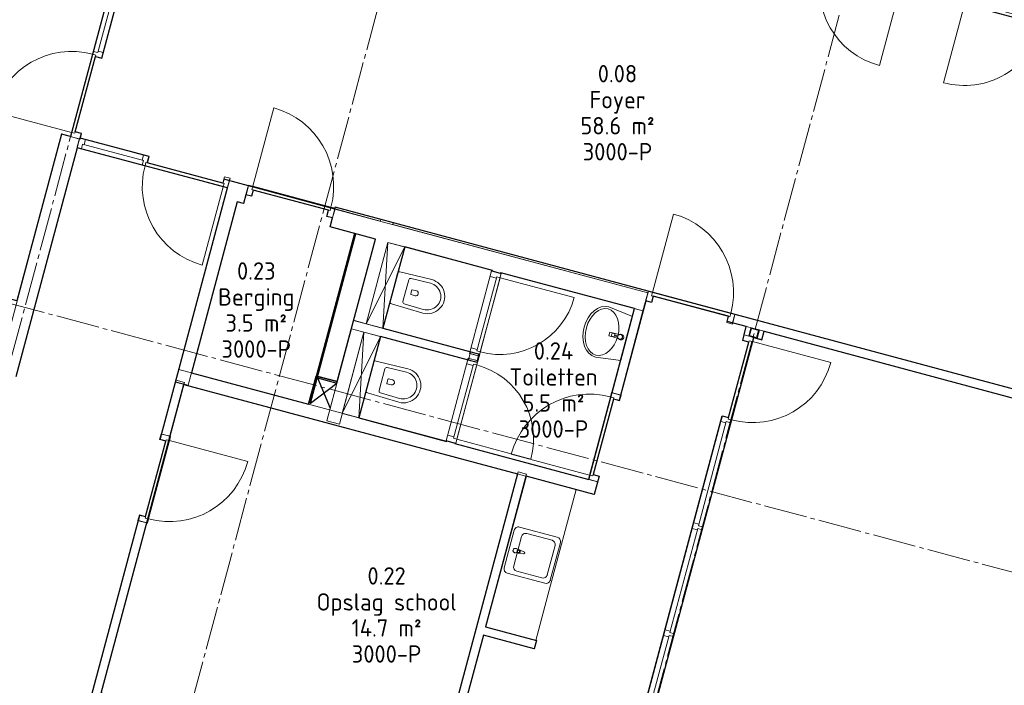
# Model space of a CAD drawing. Header units: millimetres. Extents: x -20518 to 270852, y -121463 to 37725.
# Tile 7 of 33: x 12751 to 24107, y 9213 to 16885. Entities that reach past the tile are written whole.
import ezdxf
from ezdxf.enums import TextEntityAlignment as Align

# ---------------------------------------------------------------- set-up
doc = ezdxf.new("R2010")
doc.units = ezdxf.units.MM
doc.linetypes.add('B0204', pattern=[650, 500, -50, 50, -50])
for name, color, linetype in [('22 C Binnenwanden', 2, 'Continuous'), ('22 C Binnenwanden Deuren', 7, 'Continuous'), ('74 Sanitair', 8, 'Continuous'), ('A Stramien', 8, 'Continuous'), ('AL28----', 5, 'Continuous'), ('Info Algemeen', 7, 'Continuous'), ('X-BT$1----_Ruimtegegevens', 7, 'Continuous')]:
    doc.layers.add(name, color=color, linetype=linetype)
doc.layers.add('BL$8-GO--polylijnen', color=10, linetype='Continuous', plot=False)
for name, color, linetype, lineweight in [('X-BT$23A__RuimteElement', 7, 'Continuous', 0), ('X-BT$23F__RuimteElement', 7, 'Continuous', 0), ('X-BT$23m2_RuimteElement', 7, 'Continuous', 0), ('X-BT$23NR__Ruimtenummer', 1, 'Continuous', 0), ('X-BT$23P__Algemeen', 1, 'Continuous', 0)]:
    doc.layers.add(name, color=color, linetype=linetype, lineweight=lineweight)
doc.styles.add('GENERATED_STYLE_2', font='arial.ttf')
doc.styles.add('Isocpeur', font='isocpeur.ttf')

# ---------------------------------------------------------------- blocks, each defined once
blk = doc.blocks.new('D1c 1 zij bi h 16')
at = {"layer": '22 C Binnenwanden Deuren', "linetype": 'Continuous', "lineweight": 0}
for p, q in [((-3020, 0), (-3020, 934)), ((-3070, 0), (-3003, 0)), ((-3070, -114), (-3070, 0)), ((-3020, 0), (-2086, 0)), ((-3020, -40), (-3020, 0)), ((-2036, 0), (-2103, 0)), ((-2086, 0), (-2086, -40)), ((-2053, 0), (-2053, -54)), ((3003, 0), (-2036, 0)), ((-809, 0), (-809, -54)), ((-776, 0), (-776, -54)), ((467, 0), (467, -54)), ((500, 0), (500, -54)), ((1743, 0), (1743, -54)), ((1776, 0), (1776, -54)), ((3003, 0), (3070, 0)), ((3020, 0), (3020, -54)), ((3070, -114), (3070, 0)), ((-2086, -40), (-3020, -40)), ((-3003, -40), (-3003, -114)), ((-2103, -40), (-2103, -114)), ((-2053, -54), (-809, -54)), ((-2036, -54), (-2036, -114)), ((-826, -54), (-826, -114)), ((-776, -54), (467, -54)), ((-759, -54), (-759, -114)), ((450, -54), (450, -114)), ((500, -54), (1743, -54)), ((517, -54), (517, -114)), ((1726, -54), (1726, -114)), ((1776, -54), (3020, -54)), ((1793, -54), (1793, -114)), ((3003, -54), (3003, -114)), ((-3070, -114), (-3003, -114)), ((-2036, -114), (-2103, -114)), ((3003, -114), (-2036, -114)), ((3003, -114), (3070, -114))]:
    blk.add_line(p, q, dxfattribs=at)
blk.add_arc((-3020, 0), 934, 0, 90, dxfattribs=at)
blk = doc.blocks.new('Wall_137_1', base_point=(65082, -1441))
at = {"layer": '22 C Binnenwanden', "linetype": 'Continuous', "lineweight": 0}
for p, q in [((69276, 14623), (69278, 14622)), ((69278, 14622), (69388, 14593)), ((69388, 14593), (69482, 14568))]:
    blk.add_line(p, q, dxfattribs=at)
at = {"layer": '22 C Binnenwanden', "linetype": 'Continuous', "lineweight": 0, "flags": 128}
for points in [[(69302, 14720), (69276, 14623)], [(69508, 14664), (69302, 14720)], [(69482, 14568), (69508, 14664)]]:
    blk.add_lwpolyline(points, dxfattribs=at)
at = {"layer": '22 C Binnenwanden Deuren', "linetype": 'Continuous', "lineweight": 0, "zscale": 1000, "rotation": 255.0000003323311}
blk.add_blockref('D1c 1 zij bi h 16', (68593, 11628), dxfattribs=at)
blk = doc.blocks.new('D1a bi h 16_3')
at = {"layer": '22 C Binnenwanden Deuren', "linetype": 'Continuous', "lineweight": 0}
for p, q in [((-467, 0), (-467, 934)), ((-517, 0), (-450, 0)), ((-517, 0), (-517, -114)), ((-467, 0), (467, 0)), ((-467, -40), (-467, 0)), ((450, 0), (517, 0)), ((467, 0), (467, -40)), ((517, -114), (517, 0)), ((-517, -107), (-517, -7)), ((467, -40), (-467, -40)), ((-450, -40), (-450, -114)), ((450, -40), (450, -114)), ((517, -107), (517, -7)), ((517, -107), (517, -7)), ((-517, -114), (-450, -114)), ((450, -114), (517, -114))]:
    blk.add_line(p, q, dxfattribs=at)
blk.add_arc((-467, 0), 934, 0, 90, dxfattribs=at)
blk = doc.blocks.new('Wall_142_1', base_point=(62726, 14101))
at = {"layer": '22 C Binnenwanden', "linetype": 'Continuous', "lineweight": 0}
for p, q in [((62559, 13480), (62656, 13455)), ((62291, 12482), (62388, 12456)), ((62291, 12482), (62388, 12456))]:
    blk.add_line(p, q, dxfattribs=at)
at = {"layer": '22 C Binnenwanden', "linetype": 'Continuous', "lineweight": 0, "flags": 128}
for points in [[(62726, 14101), (62559, 13480)], [(62822, 14075), (62726, 14101)], [(62656, 13455), (62822, 14075)], [(62291, 12482), (60954, 7491)], [(61050, 7466), (62388, 12456)], [(60954, 7491), (61050, 7466)]]:
    blk.add_lwpolyline(points, dxfattribs=at)
at = {"layer": '22 C Binnenwanden', "linetype": 'Continuous', "lineweight": 0}
blk.add_point((62291, 12482), dxfattribs=at)
at = {"layer": '22 C Binnenwanden Deuren', "linetype": 'Continuous', "lineweight": 0, "zscale": 1000, "rotation": 254.9924167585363}
blk.add_blockref('D1a bi h 16_3', (62529, 12953), dxfattribs=at)
blk = doc.blocks.new('Wall_143_1', base_point=(63340, 16401))
at = {"layer": '22 C Binnenwanden', "linetype": 'Continuous', "lineweight": 0, "flags": 128}
for points in [[(63285, 16195), (62719, 14082)], [(62864, 14044), (63430, 16156)], [(62719, 14082), (62864, 14044)]]:
    blk.add_lwpolyline(points, dxfattribs=at)
blk = doc.blocks.new('D1c 1 zij bi h 16_5')
at = {"layer": '22 C Binnenwanden Deuren', "linetype": 'Continuous', "lineweight": 0}
for p, q in [((-847, 0), (-847, 934)), ((-897, 0), (-830, 0)), ((-897, 0), (-897, -114)), ((-847, 0), (87, 0)), ((-847, -40), (-847, 0)), ((137, 0), (70, 0)), ((87, 0), (87, -40)), ((120, 0), (120, -54)), ((830, 0), (137, 0)), ((830, 0), (897, 0)), ((847, 0), (847, -54)), ((897, -114), (897, 0)), ((-897, -7), (-897, -107)), ((87, -40), (-847, -40)), ((-830, -40), (-830, -114)), ((70, -40), (70, -114)), ((120, -54), (847, -54)), ((137, -54), (137, -114)), ((830, -54), (830, -114)), ((897, -7), (897, -107)), ((897, -7), (897, -107)), ((-897, -114), (-830, -114)), ((137, -114), (70, -114)), ((830, -114), (137, -114)), ((830, -114), (897, -114))]:
    blk.add_line(p, q, dxfattribs=at)
blk.add_arc((-847, 0), 934, 0, 90, dxfattribs=at)
blk = doc.blocks.new('Wall_153_1', base_point=(61613, 16885))
at = {"layer": '22 C Binnenwanden', "linetype": 'Continuous', "lineweight": 0}
for p, q in [((61588, 16789), (61613, 16885)), ((61588, 16789), (61613, 16885)), ((63320, 16324), (63345, 16421))]:
    blk.add_line(p, q, dxfattribs=at)
at = {"layer": '22 C Binnenwanden', "linetype": 'Continuous', "lineweight": 0, "flags": 128}
for points in [[(61613, 16885), (61587, 16789)], [(61613, 16885), (61613, 16885)], [(63320, 16324), (63346, 16421)], [(63320, 16324), (63320, 16324)]]:
    blk.add_lwpolyline(points, dxfattribs=at)
at = {"layer": '22 C Binnenwanden', "linetype": 'Continuous', "lineweight": 0}
blk.add_point((61588, 16789), dxfattribs=at)
at = {"layer": '22 C Binnenwanden Deuren', "linetype": 'Continuous', "lineweight": 0, "zscale": 1000, "rotation": 164.9867822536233}
blk.add_blockref('D1c 1 zij bi h 16_5', (62452, 16550), dxfattribs=at)
blk = doc.blocks.new('Wall_171_1', base_point=(65807, 9436))
at = {"layer": '22 C Binnenwanden', "linetype": 'Continuous', "lineweight": 0, "flags": 128}
for points in [[(66671, 13044), (65711, 9462)], [(66296, 11257), (66768, 13018)], [(66768, 13018), (66671, 13044)], [(65807, 9436), (66270, 11161)]]:
    blk.add_lwpolyline(points, dxfattribs=at)
blk = doc.blocks.new('D1a bi h 16_8')
at = {"layer": '22 C Binnenwanden Deuren', "linetype": 'Continuous', "lineweight": 0}
for p, q in [((-467, 0), (-467, 934)), ((-517, 0), (-450, 0)), ((-517, 0), (-517, -114)), ((-467, 0), (467, 0)), ((-467, -40), (-467, 0)), ((450, 0), (517, 0)), ((467, 0), (467, -40)), ((517, -114), (517, 0)), ((-517, -7), (-517, -107)), ((467, -40), (-467, -40)), ((-450, -40), (-450, -114)), ((450, -40), (450, -114)), ((517, -7), (517, -107)), ((517, -7), (517, -107)), ((-517, -114), (-450, -114)), ((450, -114), (517, -114))]:
    blk.add_line(p, q, dxfattribs=at)
blk.add_arc((-467, 0), 934, 0, 90, dxfattribs=at)
blk = doc.blocks.new('Wall_172_1', base_point=(68111, 14900))
at = {"layer": '22 C Binnenwanden', "linetype": 'Continuous', "lineweight": 0}
for p, q in [((67755, 13955), (67852, 13930)), ((67755, 13955), (67852, 13930)), ((67489, 12956), (67585, 12931))]:
    blk.add_line(p, q, dxfattribs=at)
at = {"layer": '22 C Binnenwanden', "linetype": 'Continuous', "lineweight": 0, "flags": 128}
for points in [[(68015, 14926), (67755, 13955)], [(67852, 13930), (68111, 14900)], [(68111, 14900), (68015, 14926)]]:
    blk.add_lwpolyline(points, dxfattribs=at)
at = {"layer": '22 C Binnenwanden', "linetype": 'Continuous', "lineweight": 0}
blk.add_point((67755, 13955), dxfattribs=at)
at = {"layer": '22 C Binnenwanden Deuren', "linetype": 'Continuous', "lineweight": 0, "zscale": 1000, "rotation": 75.05352954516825}
blk.add_blockref('D1a bi h 16_8', (67615, 13458), dxfattribs=at)
blk = doc.blocks.new('Wall_173_1', base_point=(67548, 12785))
at = {"layer": '22 C Binnenwanden', "linetype": 'Continuous', "lineweight": 0, "flags": 128}
for points in [[(62758, 14224), (62719, 14079)], [(65846, 13397), (62758, 14224)], [(62719, 14079), (67548, 12785)], [(67587, 12930), (65942, 13371)], [(67548, 12785), (67587, 12930)]]:
    blk.add_lwpolyline(points, dxfattribs=at)
blk = doc.blocks.new('Wall_174_1', base_point=(64464, 13632))
at = {"layer": '22 C Binnenwanden', "linetype": 'Continuous', "lineweight": 0}
for p, q in [((64774, 14791), (64919, 14752)), ((64893, 14655), (64748, 14694))]:
    blk.add_line(p, q, dxfattribs=at)
at = {"layer": '22 C Binnenwanden', "linetype": 'Continuous', "lineweight": 0, "flags": 128}
for points in [[(65086, 15954), (65081, 15935)], [(65231, 15915), (65086, 15954)], [(65226, 15896), (65231, 15915)], [(65025, 15728), (64774, 14791)], [(64919, 14752), (65170, 15689)], [(64748, 14694), (64464, 13632)], [(64609, 13593), (64893, 14655)], [(64464, 13632), (64609, 13593)]]:
    blk.add_lwpolyline(points, dxfattribs=at)
blk = doc.blocks.new('Wall_179_1', base_point=(64761, 14743))
at = {"layer": '22 C Binnenwanden', "linetype": 'Continuous', "lineweight": 0}
for p, q in [((66123, 14429), (66097, 14333)), ((66219, 14404), (66193, 14307))]:
    blk.add_line(p, q, dxfattribs=at)
at = {"layer": '22 C Binnenwanden', "linetype": 'Continuous', "lineweight": 0, "flags": 128}
for points in [[(64774, 14791), (64748, 14694)], [(66123, 14429), (64774, 14791)], [(64748, 14694), (66097, 14333)], [(66199, 14305), (66225, 14402)], [(66225, 14402), (66219, 14404)], [(66193, 14307), (66199, 14305)]]:
    blk.add_lwpolyline(points, dxfattribs=at)
blk = doc.blocks.new('D1a bi h 16_11')
at = {"layer": '22 C Binnenwanden Deuren', "linetype": 'Continuous', "lineweight": 0}
for p, q in [((-442.5, 0), (-442.5, 885)), ((-492.5, 0), (492.5, 0)), ((-492.5, 0), (-492.5, -114)), ((-442.5, 0), (442.5, 0)), ((-442.5, -40), (-442.5, 0)), ((442.5, 0), (442.5, -40)), ((492.5, -114), (492.5, 0)), ((-492.5, -7), (-492.5, -107)), ((442.5, -40), (-442.5, -40)), ((-425.5, -40), (-425.5, -114)), ((425.5, -40), (425.5, -114)), ((492.5, -7), (492.5, -107)), ((492.5, -7), (492.5, -107)), ((-492.5, -114), (492.5, -114))]:
    blk.add_line(p, q, dxfattribs=at)
blk.add_arc((-442.5, 0), 885, 0, 90, dxfattribs=at)
blk = doc.blocks.new('D1a bi h 16_12')
at = {"layer": '22 C Binnenwanden Deuren', "linetype": 'Continuous', "lineweight": 0}
for p, q in [((-442.5, 0), (-442.5, 885)), ((-492.5, 0), (492.5, 0)), ((-492.5, 0), (-492.5, -114)), ((-442.5, 0), (442.5, 0)), ((-442.5, -40), (-442.5, 0)), ((442.5, 0), (442.5, -40)), ((492.5, -114), (492.5, 0)), ((-492.5, -7), (-492.5, -107)), ((442.5, -40), (-442.5, -40)), ((-425.5, -40), (-425.5, -114)), ((425.5, -40), (425.5, -114)), ((492.5, -7), (492.5, -107)), ((492.5, -7), (492.5, -107)), ((-492.5, -114), (492.5, -114))]:
    blk.add_line(p, q, dxfattribs=at)
blk.add_arc((-442.5, 0), 885, 0, 90, dxfattribs=at)
blk = doc.blocks.new('Wall_180_1', base_point=(66429, 15573))
at = {"layer": '22 C Binnenwanden', "linetype": 'Continuous', "lineweight": 0}
for p, q in [((66468, 15332), (66372, 15358)), ((66199, 14326), (66102, 14352)), ((66199, 14326), (66102, 14352)), ((66213, 14381), (66117, 14407)), ((66213, 14381), (66117, 14407)), ((65943, 13375), (65847, 13401))]:
    blk.add_line(p, q, dxfattribs=at)
at = {"layer": '22 C Binnenwanden', "linetype": 'Continuous', "lineweight": 0, "flags": 128}
for points in [[(66374, 15366), (66372, 15358)], [(66468, 15332), (66470, 15340)], [(66117, 14407), (66102, 14352)], [(66199, 14326), (66213, 14381)], [(65847, 13401), (65846, 13397)], [(65942, 13371), (65943, 13375)]]:
    blk.add_lwpolyline(points, dxfattribs=at)
at = {"layer": '22 C Binnenwanden', "linetype": 'Continuous', "lineweight": 0}
for p in [(66199, 14326), (66213, 14381)]:
    blk.add_point(p, dxfattribs=at)
at = {"layer": '22 C Binnenwanden Deuren', "linetype": 'Continuous', "lineweight": 0, "zscale": 1000, "rotation": 254.9862600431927}
blk.add_blockref('D1a bi h 16_11', (66347, 14855), dxfattribs=at)
at = {"layer": '22 C Binnenwanden Deuren', "linetype": 'Continuous', "lineweight": 0, "xscale": -1, "zscale": 1000, "rotation": 254.9862600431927}
blk.add_blockref('D1a bi h 16_12', (66078, 13849), dxfattribs=at)
blk = doc.blocks.new('D1c 1 zij bi h 16_9')
at = {"layer": '22 C Binnenwanden Deuren', "linetype": 'Continuous', "lineweight": 0}
for p, q in [((-1050, 0), (-1050, 934)), ((-1100, 0), (-1033, 0)), ((-1100, 0), (-1100, -114)), ((-1100, 0), (-1100, -108)), ((-1050, 0), (-116, 0)), ((-1050, -40), (-1050, 0)), ((-66, 0), (-133, 0)), ((-116, 0), (-116, -40)), ((-83, 0), (-83, -54)), ((1033, 0), (-66, 0)), ((1033, 0), (1100, 0)), ((1050, 0), (1050, -54)), ((1100, -114), (1100, 0)), ((1100, 0), (1100, -108)), ((-116, -40), (-1050, -40)), ((-1033, -40), (-1033, -114)), ((-133, -40), (-133, -114)), ((-83, -54), (1050, -54)), ((-66, -54), (-66, -114)), ((1033, -54), (1033, -114)), ((-1100, -114), (-1033, -114)), ((-66, -114), (-133, -114)), ((1033, -114), (-66, -114)), ((1033, -114), (1100, -114))]:
    blk.add_line(p, q, dxfattribs=at)
blk.add_arc((-1050, 0), 934, 0, 90, dxfattribs=at)
blk = doc.blocks.new('Wall_215_1', base_point=(62948, 21867))
at = {"layer": '22 C Binnenwanden', "linetype": 'Continuous', "lineweight": 0}
for p, q in [((61975, 19062), (62077, 19034)), ((62077, 19034), (62182, 19006)), ((61406, 16937), (61508, 16909)), ((61508, 16909), (61612, 16881))]:
    blk.add_line(p, q, dxfattribs=at)
at = {"layer": '22 C Binnenwanden', "linetype": 'Continuous', "lineweight": 0, "flags": 128}
for points in [[(62741, 21922), (61975, 19062)], [(62182, 19006), (62948, 21867)]]:
    blk.add_lwpolyline(points, dxfattribs=at)
at = {"layer": '22 C Binnenwanden Deuren', "linetype": 'Continuous', "lineweight": 0, "zscale": 1000, "rotation": 75.00000033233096}
blk.add_blockref('D1c 1 zij bi h 16_9', (61793, 17972), dxfattribs=at)
blk = doc.blocks.new('Wall_216_1', base_point=(61614, 16889))
at = {"layer": '22 C Binnenwanden', "linetype": 'Continuous', "lineweight": 0, "flags": 128}
for points in [[(61408, 16944), (60689, 14261)], [(61613, 16885), (61614, 16889)], [(60895, 14206), (61588, 16789)]]:
    blk.add_lwpolyline(points, dxfattribs=at)
blk = doc.blocks.new('D1a bi h 16_18')
at = {"layer": '22 C Binnenwanden Deuren', "linetype": 'Continuous', "lineweight": 0}
for p, q in [((-467, 0), (-467, 934)), ((-517, 0), (-450, 0)), ((-517, 0), (-517, -114)), ((-467, 0), (467, 0)), ((-467, -40), (-467, 0)), ((450, 0), (517, 0)), ((467, 0), (467, -40)), ((517, -114), (517, 0)), ((-517, -7), (-517, -114)), ((467, -40), (-467, -40)), ((-450, -40), (-450, -114)), ((450, -40), (450, -114)), ((517, -7), (517, -114)), ((-517, -114), (-450, -114)), ((450, -114), (517, -114))]:
    blk.add_line(p, q, dxfattribs=at)
blk.add_arc((-467, 0), 934, 0, 90, dxfattribs=at)
blk = doc.blocks.new('Wall_259_1', base_point=(63340, 16401))
at = {"layer": '22 C Binnenwanden', "linetype": 'Continuous', "lineweight": 0}
for p, q in [((63532, 16239), (63504, 16136)), ((63559, 16343), (63532, 16239)), ((64558, 16075), (64530, 15971)), ((64530, 15971), (64503, 15868)), ((64530, 15971), (64503, 15868))]:
    blk.add_line(p, q, dxfattribs=at)
at = {"layer": '22 C Binnenwanden', "linetype": 'Continuous', "lineweight": 0, "flags": 128}
for points in [[(63340, 16401), (63285, 16195)], [(63559, 16343), (63340, 16401)], [(63285, 16195), (63285, 16195)], [(63430, 16156), (63504, 16136)], [(64503, 15868), (64503, 15868)]]:
    blk.add_lwpolyline(points, dxfattribs=at)
at = {"layer": '22 C Binnenwanden', "linetype": 'Continuous', "lineweight": 0}
blk.add_point((64558, 16075), dxfattribs=at)
at = {"layer": '22 C Binnenwanden Deuren', "linetype": 'Continuous', "lineweight": 0, "zscale": 1000, "rotation": 344.9867822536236}
blk.add_blockref('D1a bi h 16_18', (64060, 16216), dxfattribs=at)
blk = doc.blocks.new('D1a bi h 16_19')
at = {"layer": '22 C Binnenwanden Deuren', "linetype": 'Continuous', "lineweight": 0}
for p, q in [((-467, 0), (-467, 934)), ((-517, 0), (-450, 0)), ((-517, 0), (-517, -114)), ((-517, 0), (-517, -100)), ((-467, 0), (467, 0)), ((-467, -40), (-467, 0)), ((450, 0), (517, 0)), ((467, 0), (467, -40)), ((517, -114), (517, 0)), ((517, 0), (517, -100)), ((467, -40), (-467, -40)), ((-450, -40), (-450, -114)), ((450, -40), (450, -114)), ((-517, -114), (-450, -114)), ((450, -114), (517, -114))]:
    blk.add_line(p, q, dxfattribs=at)
blk.add_arc((-467, 0), 934, 0, 90, dxfattribs=at)
blk = doc.blocks.new('Wall_260_1', base_point=(68173, 15126))
at = {"layer": '22 C Binnenwanden', "linetype": 'Continuous', "lineweight": 0}
for p, q in [((68173, 15126), (68147, 15030)), ((69171, 14858), (69145, 14762))]:
    blk.add_line(p, q, dxfattribs=at)
at = {"layer": '22 C Binnenwanden Deuren', "linetype": 'Continuous', "lineweight": 0, "zscale": 1000, "rotation": 344.9867822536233}
blk.add_blockref('D1a bi h 16_19', (68672, 14992), dxfattribs=at)
blk = doc.blocks.new('Wall_261_1', base_point=(68167, 15107))
at = {"layer": '22 C Binnenwanden', "linetype": 'Continuous', "lineweight": 0, "flags": 128}
for points in [[(65081, 15935), (64559, 16075)], [(64503, 15868), (65025, 15728)], [(68167, 15107), (65226, 15896)], [(65170, 15689), (66374, 15366)], [(66470, 15340), (68111, 14900)], [(68111, 14900), (68167, 15107)]]:
    blk.add_lwpolyline(points, dxfattribs=at)
blk = doc.blocks.new('Wall_262_1', base_point=(73662, 13654))
at = {"layer": '22 C Binnenwanden', "linetype": 'Continuous', "lineweight": 0, "flags": 128}
for points in [[(73662, 13654), (69171, 14858)], [(69145, 14762), (73636, 13557)]]:
    blk.add_lwpolyline(points, dxfattribs=at)
blk = doc.blocks.new('D1a bi h 16_21')
at = {"layer": '22 C Binnenwanden Deuren', "linetype": 'Continuous', "lineweight": 0}
for p, q in [((-467, 0), (-467, 934)), ((-517, 0), (-450, 0)), ((-517, 0), (-517, -114)), ((-467, 0), (467, 0)), ((-467, -40), (-467, 0)), ((450, 0), (517, 0)), ((467, 0), (467, -40)), ((517, -114), (517, 0)), ((-517, -7), (-517, -107)), ((467, -40), (-467, -40)), ((-450, -40), (-450, -114)), ((450, -40), (450, -114)), ((517, -7), (517, -107)), ((517, -7), (517, -107)), ((-517, -114), (-450, -114)), ((450, -114), (517, -114))]:
    blk.add_line(p, q, dxfattribs=at)
blk.add_arc((-467, 0), 934, 0, 90, dxfattribs=at)
blk = doc.blocks.new('Wall_265_1', base_point=(71609, 18495))
at = {"layer": '22 C Binnenwanden', "linetype": 'Continuous', "lineweight": 0}
for p, q in [((71770, 18452), (71796, 18548)), ((72769, 18183), (72795, 18280)), ((72769, 18183), (72795, 18280))]:
    blk.add_line(p, q, dxfattribs=at)
at = {"layer": '22 C Binnenwanden', "linetype": 'Continuous', "lineweight": 0, "flags": 128}
for points in [[(71796, 18548), (71635, 18591)], [(71609, 18495), (71770, 18452)], [(72769, 18183), (72859, 18159)], [(72885, 18256), (72795, 18280)]]:
    blk.add_lwpolyline(points, dxfattribs=at)
at = {"layer": '22 C Binnenwanden', "linetype": 'Continuous', "lineweight": 0}
blk.add_point((72769, 18183), dxfattribs=at)
at = {"layer": '22 C Binnenwanden Deuren', "linetype": 'Continuous', "lineweight": 0, "xscale": -1, "zscale": 1000, "rotation": 164.9626391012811}
blk.add_blockref('D1a bi h 16_21', (72268, 18311), dxfattribs=at)
blk = doc.blocks.new('D1a bi h 16_22')
at = {"layer": '22 C Binnenwanden Deuren', "linetype": 'Continuous', "lineweight": 0}
for p, q in [((-467, 0), (-467, 934)), ((-517, 0), (-450, 0)), ((-517, 0), (-517, -114)), ((-467, 0), (467, 0)), ((-467, -40), (-467, 0)), ((450, 0), (517, 0)), ((467, 0), (467, -40)), ((517, -114), (517, 0)), ((-517, -7), (-517, -107)), ((467, -40), (-467, -40)), ((-450, -40), (-450, -114)), ((450, -40), (450, -114)), ((517, -7), (517, -107)), ((517, -7), (517, -107)), ((-517, -114), (-450, -114)), ((450, -114), (517, -114))]:
    blk.add_line(p, q, dxfattribs=at)
blk.add_arc((-467, 0), 934, 0, 90, dxfattribs=at)
blk = doc.blocks.new('Wall_266_1', base_point=(69047, 19182))
at = {"layer": '22 C Binnenwanden', "linetype": 'Continuous', "lineweight": 0}
for p, q in [((70130, 18892), (70156, 18988)), ((70130, 18892), (70156, 18988)), ((71128, 18624), (71154, 18720))]:
    blk.add_line(p, q, dxfattribs=at)
at = {"layer": '22 C Binnenwanden', "linetype": 'Continuous', "lineweight": 0, "flags": 128}
for points in [[(70156, 18988), (69170, 19253)], [(69047, 19182), (70130, 18892)], [(71128, 18624), (71609, 18495)], [(71635, 18591), (71154, 18720)]]:
    blk.add_lwpolyline(points, dxfattribs=at)
at = {"layer": '22 C Binnenwanden', "linetype": 'Continuous', "lineweight": 0}
blk.add_point((70130, 18892), dxfattribs=at)
at = {"layer": '22 C Binnenwanden Deuren', "linetype": 'Continuous', "lineweight": 0, "zscale": 1000, "rotation": 164.9766998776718}
blk.add_blockref('D1a bi h 16_22', (70627, 18751), dxfattribs=at)
blk = doc.blocks.new('Wall_339_1', base_point=(66296, 11257))
at = {"layer": '22 C Binnenwanden', "linetype": 'Continuous', "lineweight": 0, "flags": 128}
for points in [[(66881, 11100), (66296, 11257)], [(66270, 11161), (66855, 11004)], [(66855, 11004), (66881, 11100)]]:
    blk.add_lwpolyline(points, dxfattribs=at)
blk = doc.blocks.new('Standard grid marker')
at = {"layer": 'A Stramien', "linetype": 'B0204', "lineweight": 0}
blk.add_line((1000, 0), (35724, 0), dxfattribs=at)
at = {"layer": 'A Stramien', "lineweight": 0, "style": 'GENERATED_STYLE_2'}
blk.add_attdef('AC_MarkerText_1', text='', height=175, rotation=105, dxfattribs=at).set_placement((37120, -44), align=Align.BOTTOM_LEFT)
blk = doc.blocks.new('Standard grid marker_6')
at = {"layer": 'A Stramien', "linetype": 'B0204', "lineweight": 0}
blk.add_line((1000, 0), (27133, 0), dxfattribs=at)
at = {"layer": 'A Stramien', "lineweight": 0, "style": 'GENERATED_STYLE_2'}
blk.add_attdef('AC_MarkerText_1', text='', height=175, rotation=195, dxfattribs=at).set_placement((28414, 142), align=Align.BOTTOM_LEFT)
blk = doc.blocks.new('Toilet hangend 16+')
at = {"layer": '74 Sanitair', "linetype": 'Continuous', "lineweight": 0}
for p, q in [((-200, 256), (-190, 633)), ((169, 655), (-169, 655)), ((200, 256), (190, 633)), ((-151, 490), (-157, 261)), ((-130, 511), (130, 511)), ((151, 490), (157, 261)), ((-29, 442), (-30, 392)), ((0, 447), (-25, 447)), ((0, 447), (25, 447)), ((29, 442), (30, 392))]:
    blk.add_line(p, q, dxfattribs=at)
for centre, major_axis, ratio, start_param, end_param in [((-169, 633), (0, -22), 0.968889, 3.141593, 4.684424), ((169, 633), (0, -22), 0.968889, 1.598761, 3.141593), ((-130, 489), (0, -22), 0.968889, 3.141593, 4.68438), ((130, 489), (0, -22), 0.968889, 1.598805, 3.141593), ((0, 394), (0, -30.8), 0.990991, 4.781352, 7.785019), ((-25, 442), (0, -4.35), 0.990991, 3.138592, 4.734828), ((25, 442), (0, -4.35), 0.990991, 1.548357, 3.144593), ((0, 256), (0, -202), 0.990991, 4.712389, 7.853982), ((0, 261), (0, -162), 0.968889, 4.712389, 7.853982)]:
    blk.add_ellipse(centre, major_axis=major_axis, ratio=ratio, start_param=start_param, end_param=end_param, dxfattribs=at)
blk = doc.blocks.new('Wasbak 04 16_3')
at = {"layer": '74 Sanitair', "linetype": 'Continuous', "lineweight": 0}
for p, q in [((-262, 0), (-301, -294)), ((262, 0), (-262, 0)), ((300, -294), (262, 0)), ((-262, 0), (-262, 0)), ((-30, -78), (-26, -89)), ((-23, -95), (-22, -160)), ((-6, -142), (-6, -106)), ((6, -142), (6, -106)), ((22, -160), (23, -95)), ((26, -89), (30, -78)), ((262, 0), (262, 0)), ((-22, -160), (-22, -207)), ((-22, -207), (22, -207)), ((-6, -142), (6, -142)), ((22, -207), (22, -160))]:
    blk.add_line(p, q, dxfattribs=at)
for centre, radius in [((0, -80), 27.5), ((0, -161), 21)]:
    blk.add_circle(centre, radius, dxfattribs=at)
for centre, radius, start, end in [((0, -67), 32, 339.1675, 200.8325), ((0, -76), 27.5, 356.3287, 183.6713), ((0, -80), 27.5, 200.8325, 214.3749), ((0, -80), 27.5, 325.6251, 339.1675)]:
    blk.add_arc(centre, radius, start, end, dxfattribs=at)
blk.add_ellipse((0, -294), major_axis=(275, 0), ratio=0.680917, dxfattribs=at)
blk.add_ellipse((-1, -294), major_axis=(300, 0), ratio=0.713345, start_param=3.141593, end_param=6.283185, dxfattribs=at)
for p in [(-30, -78), (-23, -95), (26, -89)]:
    blk.add_point(p, dxfattribs=at)
blk = doc.blocks.new('Standard grid marker_7')
at = {"layer": 'A Stramien', "linetype": 'B0204', "lineweight": 0}
blk.add_line((1000, 0), (35680, 0), dxfattribs=at)
at = {"layer": 'A Stramien', "lineweight": 0, "style": 'GENERATED_STYLE_2'}
blk.add_attdef('AC_MarkerText_1', text='', height=175, rotation=105, dxfattribs=at).set_placement((37075, -44), align=Align.BOTTOM_LEFT)
blk = doc.blocks.new('Keukenblok oprekbaar 16+')
at = {"layer": 'Info Algemeen', "linetype": 'Continuous', "lineweight": 0}
for p, q in [((0, 0), (0, -600)), ((1800, 0), (0, 0)), ((1800, -600), (1800, 0)), ((0, -600), (600, -600)), ((600, -600), (1800, -600))]:
    blk.add_line(p, q, dxfattribs=at)
blk = doc.blocks.new('Spoelbak 03 16+')
at = {"layer": 'Info Algemeen', "linetype": 'Continuous', "lineweight": 0}
for p, q in [((0, 500), (0, 50)), ((500, 550), (50, 550)), ((252, 489), (250, 484)), ((250, 484), (250, 480)), ((250, 480), (250, 476)), ((250, 476), (252, 471)), ((252, 488), (251, 483)), ((251, 483), (251, 479)), ((251, 482), (251, 481)), ((251, 481), (251, 480)), ((251, 479), (254, 439)), ((251, 478), (251, 479)), ((251, 478), (254, 438)), ((253, 493), (252, 489)), ((254, 492), (252, 488)), ((252, 471), (252, 471)), ((256, 496), (253, 493)), ((256, 495), (254, 492)), ((259, 499), (256, 496)), ((259, 498), (256, 495)), ((262, 502), (259, 499)), ((263, 501), (259, 498)), ((261, 440), (261, 455)), ((261, 455), (289, 455)), ((261, 454), (289, 454)), ((266, 503), (262, 502)), ((266, 503), (263, 501)), ((271, 505), (266, 503)), ((271, 504), (266, 503)), ((275, 505), (271, 505)), ((275, 504), (271, 504)), ((279, 505), (275, 505)), ((279, 504), (275, 504)), ((284, 503), (279, 505)), ((284, 503), (279, 504)), ((288, 502), (284, 503)), ((287, 501), (284, 503)), ((291, 498), (287, 501)), ((291, 499), (288, 502)), ((289, 455), (289, 440)), ((294, 496), (291, 499)), ((294, 495), (291, 498)), ((297, 493), (294, 496)), ((296, 492), (294, 495)), ((298, 488), (296, 492)), ((296, 439), (299, 479)), ((296, 438), (299, 478)), ((298, 489), (297, 493)), ((300, 484), (298, 489)), ((299, 483), (298, 488)), ((298, 471), (300, 476)), ((298, 471), (298, 471)), ((299, 479), (299, 483)), ((299, 481), (299, 482)), ((299, 480), (299, 481)), ((299, 478), (299, 479)), ((300, 480), (300, 484)), ((300, 476), (300, 480)), ((550, 50), (550, 500)), ((50, 400), (50, 100)), ((450, 450), (100, 450)), ((254, 439), (255, 435)), ((254, 438), (255, 434)), ((255, 435), (256, 432)), ((255, 434), (256, 431)), ((256, 432), (258, 428)), ((256, 431), (258, 428)), ((257, 428), (264, 376)), ((258, 428), (260, 425)), ((258, 428), (260, 426)), ((260, 426), (263, 423)), ((260, 425), (263, 423)), ((262, 438), (261, 440)), ((262, 436), (262, 438)), ((263, 434), (262, 436)), ((265, 432), (263, 434)), ((263, 423), (266, 421)), ((263, 423), (266, 421)), ((264, 376), (264, 374)), ((264, 374), (265, 372)), ((266, 430), (265, 432)), ((265, 372), (266, 370)), ((268, 429), (266, 430)), ((266, 421), (269, 420)), ((266, 421), (269, 420)), ((266, 370), (268, 369)), ((270, 428), (268, 429)), ((268, 369), (269, 367)), ((269, 420), (273, 419)), ((269, 420), (273, 420)), ((269, 367), (271, 367)), ((273, 427), (270, 428)), ((271, 367), (273, 366)), ((275, 427), (273, 427)), ((273, 420), (277, 420)), ((273, 419), (277, 419)), ((273, 366), (275, 366)), ((277, 427), (275, 427)), ((275, 366), (277, 366)), ((280, 428), (277, 427)), ((277, 419), (281, 420)), ((277, 420), (281, 420)), ((277, 366), (279, 367)), ((279, 367), (281, 367)), ((282, 429), (280, 428)), ((281, 420), (284, 421)), ((281, 420), (284, 421)), ((281, 367), (282, 369)), ((284, 430), (282, 429)), ((282, 369), (284, 370)), ((285, 432), (284, 430)), ((284, 421), (287, 423)), ((284, 421), (287, 423)), ((284, 370), (285, 372)), ((287, 434), (285, 432)), ((285, 372), (286, 374)), ((286, 376), (293, 428)), ((286, 374), (286, 376)), ((288, 436), (287, 434)), ((287, 423), (290, 426)), ((287, 423), (290, 425)), ((289, 440), (288, 438)), ((288, 438), (288, 436)), ((290, 425), (292, 428)), ((290, 426), (292, 428)), ((292, 428), (294, 432)), ((292, 428), (294, 431)), ((294, 432), (295, 435)), ((294, 431), (295, 434)), ((295, 435), (296, 439)), ((295, 434), (296, 438)), ((500, 100), (500, 400)), ((50, 0), (500, 0)), ((100, 50), (450, 50))]:
    blk.add_line(p, q, dxfattribs=at)
for centre, start, end in [((50, 500), 90, 180), ((500, 500), 0, 90), ((100, 400), 90, 180), ((450, 400), 0, 90), ((50, 50), 180, 270), ((100, 100), 180, 270), ((450, 100), 270, 0), ((500, 50), 270, 0)]:
    blk.add_arc(centre, 50, start, end, dxfattribs=at)
for p in [(50, 0), (100, 50)]:
    blk.add_point(p, dxfattribs=at)
blk = doc.blocks.new('Inbouwreservoir 16+_6')
at = {"layer": '74 Sanitair', "linetype": 'Continuous', "lineweight": 0}
for p, q in [((969, 199), (0, 199)), ((0, 199), (0, 0)), ((0, 0), (969, 199)), ((0, 199), (969, 0)), ((969, 0), (969, 199)), ((0, 0), (969, 0))]:
    blk.add_line(p, q, dxfattribs=at)
blk = doc.blocks.new('Inbouwreservoir 16+_7')
at = {"layer": '74 Sanitair', "linetype": 'Continuous', "lineweight": 0}
for p, q in [((970, 200), (0, 200)), ((0, 200), (0, 0)), ((0, 0), (970, 200)), ((0, 200), (970, 0)), ((970, 0), (970, 200)), ((0, 0), (970, 0))]:
    blk.add_line(p, q, dxfattribs=at)
blk = doc.blocks.new('Standard grid marker_9')
at = {"layer": 'A Stramien', "linetype": 'B0204', "lineweight": 0}
blk.add_line((1000, 0), (35543, 0), dxfattribs=at)
at = {"layer": 'A Stramien', "lineweight": 0, "style": 'GENERATED_STYLE_2'}
blk.add_attdef('AC_MarkerText_1', text='', height=175, rotation=105, dxfattribs=at).set_placement((36940, -50), align=Align.BOTTOM_LEFT)
blk = doc.blocks.new('Buis vk koudgev kolom 16_2')
at = {"layer": 'Info Algemeen', "linetype": 'Continuous', "lineweight": 0}
for p, q in [((50, 50), (-50, 50)), ((-50, 50), (-50, -50)), ((-42, -42), (-42, 42)), ((-42, 42), (42, 42)), ((42, 42), (42, -42)), ((50, -50), (50, 50)), ((-50, -50), (50, -50)), ((42, -42), (-42, -42))]:
    blk.add_line(p, q, dxfattribs=at)
blk = doc.blocks.new('Ruimtefunctie')
at = {"layer": 'X-BT$23A__RuimteElement', "style": 'Isocpeur', "width": 0.94}
blk.add_attdef('RUIMTEFUNCTIE-A', text='', height=200, dxfattribs=at).set_placement((0, -600), align=Align.MIDDLE_CENTER)
at = {"layer": 'X-BT$23F__RuimteElement', "style": 'Isocpeur', "width": 0.94}
blk.add_attdef('RUIMTEFUNCTIE', text='', height=200, dxfattribs=at).set_placement((0, 300), align=Align.MIDDLE_CENTER)
at = {"layer": 'X-BT$23m2_RuimteElement', "style": 'Isocpeur', "width": 0.94}
blk.add_attdef('RUIMTEFUNCTIE-B', text='', height=200, dxfattribs=at).set_placement((0, 0), align=Align.MIDDLE_CENTER)
at = {"layer": 'X-BT$23NR__Ruimtenummer', "style": 'Isocpeur', "width": 0.94}
blk.add_attdef('RUIMTENUMMER', text='', height=200, dxfattribs=at).set_placement((0, 600), align=Align.MIDDLE_CENTER)
at = {"layer": 'X-BT$23P__Algemeen', "style": 'Isocpeur', "width": 0.94}
blk.add_attdef('PEILMAAT', text='', height=200, dxfattribs=at).set_placement((0, -300), align=Align.MIDDLE_CENTER)

msp = doc.modelspace()

# ---------------------------------------------------------------- linework, layer by layer
at = {"layer": '22 C Binnenwanden'}
for points in [[(16088, 12471), (16107, 12466), (16630, 14417), (16611, 14422)], [(16413, 12714), (16189, 12773), (16185, 12756), (16408, 12697)]]:
    msp.add_lwpolyline(points, close=True, dxfattribs=at)
for points in [[(16185, 12756), (16331, 12406)], [(16107, 12466), (16408, 12697)]]:
    msp.add_lwpolyline(points, dxfattribs=at)
at = {"layer": 'AL28----', "linetype": 'Continuous', "lineweight": 0}
msp.add_lwpolyline([(19996, 13736), (16385, 14703), (16390, 14723), (20001, 13755)], close=True, dxfattribs=at)
at = {"layer": 'BL$8-GO--polylijnen'}
for points in [[(20877, 17811), (26565, 16285), (25491, 12283), (20001, 13755), (20001, 13755), (16390, 14723), (16387, 14711), (16385, 14703), (15105, 15047), (15093, 15002), (14223, 15235), (14243, 15307), (13450, 15519), (13465, 15573), (13393, 15592), (13626, 16462), (13698, 16443), (14017, 17635)], [(12783, 6120), (14138, 11175), (14203, 11158), (14436, 12027), (14371, 12045), (15147, 14946), (13415, 15410), (12707, 12770)], [(19473, 7160), (20855, 12318), (20928, 12298), (21161, 13167), (21090, 13186), (21107, 13251), (21105, 13252), (21131, 13349), (20910, 13408), (20925, 13466), (20056, 13699), (20037, 13627), (19972, 13645), (19664, 12494), (19599, 12511), (19367, 11641), (19433, 11624), (19377, 11414), (18591, 11625), (18125, 9886), (18711, 9729), (18685, 9632), (18099, 9789), (17637, 8065)]]:
    msp.add_lwpolyline(points, dxfattribs=at)
msp.add_lwpolyline([(13907, 17663), (13337, 15538), (13235, 15565), (12720, 13644), (4617, 15815, -0.001921), (4660, 15974, -0.008753), (4874, 16697, -0.004993), (5007, 17105, -0.008753)], format="xyb", dxfattribs=at)
for points in [[(14731, 12814), (16083, 12452), (16170, 12778), (16414, 12713), (16855, 14357), (16333, 14497), (16360, 14600), (16295, 14618), (16314, 14689), (15445, 14922), (15426, 14851), (15361, 14868), (15333, 14765), (15259, 14785)], [(19317, 11585), (19844, 13555), (18300, 13969), (18298, 13961), (18201, 13987), (18203, 13995), (17192, 14266), (16941, 13329), (18055, 13031), (18029, 12934), (16914, 13233), (16664, 12296), (17675, 12025), (17676, 12030), (17773, 12004), (17771, 12000)], [(17540, 8091), (13691, 9123), (14645, 12682), (18494, 11650)]]:
    msp.add_lwpolyline(points, close=True, dxfattribs=at)
msp.add_lwpolyline([(27044, 11763), (26603, 9759), (26853, 9699, -0.024482), (26496, 8483, -0.00878), (26239, 7760, -0.014568), (26083, 7365, -0.014091), (25796, 6668, -0.000969), (25762, 6591, -0.010882), (25370, 5752), (19628, 7291), (21217, 13222), (21312, 13196), (21338, 13293)], format="xyb", close=True, dxfattribs=at)

# ---------------------------------------------------------------- block references
at = {"layer": '22 C Binnenwanden', "lineweight": 0}
for name, p in [('Wall_215_1', (14777, 20495)), ('Wall_266_1', (20877, 17811)), ('Wall_265_1', (23439, 17124)), ('Wall_259_1', (15170, 15030)), ('Wall_216_1', (13444, 15518)), ('Wall_153_1', (13442, 15514)), ('Wall_143_1', (15170, 15030)), ('Wall_261_1', (19996, 13736)), ('Wall_260_1', (20002, 13755)), ('Wall_174_1', (16293, 12261)), ('Wall_180_1', (18259, 14202)), ('Wall_172_1', (19940, 13529)), ('Wall_179_1', (16590, 13371)), ('Wall_262_1', (25492, 12283)), ('Wall_137_1', (16911, -2812)), ('Wall_173_1', (19377, 11414)), ('Wall_142_1', (14555, 12730)), ('Wall_171_1', (17637, 8065)), ('Wall_339_1', (18125, 9886))]:
    msp.add_blockref(name, p, dxfattribs=at)
at = {"layer": '74 Sanitair', "linetype": 'Continuous', "lineweight": 0, "zscale": 1000}
for name, p, rotation in [('Inbouwreservoir 16+_7', (16941, 13329), 74.9867822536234), ('Toilet hangend 16+', (17699, 13630), 75.01748181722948), ('Wasbak 04 16_3', (19752, 13209), 255.0407069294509), ('Inbouwreservoir 16+_6', (16663, 12296), 74.9867822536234), ('Toilet hangend 16+', (17424, 12603), 75.01748181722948)]:
    msp.add_blockref(name, p, dxfattribs=dict(at, rotation=rotation))
at = {"layer": 'A Stramien', "linetype": 'Continuous', "lineweight": 0, "zscale": 1000}
for name, p, rotation in [('Standard grid marker', (17581, 31372), 255.0000003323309), ('Standard grid marker_7', (20506, 30542), 255.0000003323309), ('Standard grid marker_9', (25491, 29206), 255.0000003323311), ('Standard grid marker_6', (29697, 9044), 165.0000003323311)]:
    msp.add_blockref(name, p, dxfattribs=dict(at, rotation=rotation))
at = {"layer": 'Info Algemeen', "linetype": 'Continuous', "lineweight": 0, "zscale": 1000}
for name, p, rotation in [('Buis vk koudgev kolom 16_2', (21221, 13273), 75.25709166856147), ('Keukenblok oprekbaar 16+', (18125, 9886), 75.01938054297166), ('Spoelbak 03 16+', (18858, 10376), 75.0193805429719)]:
    msp.add_blockref(name, p, dxfattribs=dict(at, rotation=rotation))
at = {"layer": 'X-BT$1----_Ruimtegegevens'}
ref = msp.add_blockref('Ruimtefunctie', (19646, 15663), dxfattribs=at)
ref.add_attrib('RUIMTENUMMER', '0.08', dxfattribs={"layer": 'X-BT$23NR__Ruimtenummer', "height": 200, "style": 'Isocpeur', "width": 0.94}).set_placement((19646, 16263), align=Align.MIDDLE_CENTER)
ref.add_attrib('RUIMTEFUNCTIE', 'Foyer', dxfattribs={"layer": 'X-BT$23F__RuimteElement', "height": 200, "style": 'Isocpeur', "width": 0.94}).set_placement((19646, 15963), align=Align.MIDDLE_CENTER)
ref.add_attrib('RUIMTEFUNCTIE-B', '58.6 m²', dxfattribs={"layer": 'X-BT$23m2_RuimteElement', "height": 200, "style": 'Isocpeur', "width": 0.94}).set_placement((19646, 15663), align=Align.MIDDLE_CENTER)
ref.add_attrib('PEILMAAT', '3000-P', dxfattribs={"layer": 'X-BT$23P__Algemeen', "height": 200, "style": 'Isocpeur', "width": 0.94}).set_placement((19646, 15363), align=Align.MIDDLE_CENTER)
ref = msp.add_blockref('Ruimtefunctie', (15480, 13389), dxfattribs=at)
ref.add_attrib('RUIMTENUMMER', '0.23', dxfattribs={"layer": 'X-BT$23NR__Ruimtenummer', "height": 200, "style": 'Isocpeur', "width": 0.94}).set_placement((15480, 13989), align=Align.MIDDLE_CENTER)
ref.add_attrib('RUIMTEFUNCTIE', 'Berging', dxfattribs={"layer": 'X-BT$23F__RuimteElement', "height": 200, "style": 'Isocpeur', "width": 0.94}).set_placement((15480, 13689), align=Align.MIDDLE_CENTER)
ref.add_attrib('RUIMTEFUNCTIE-B', '3.5 m²', dxfattribs={"layer": 'X-BT$23m2_RuimteElement', "height": 200, "style": 'Isocpeur', "width": 0.94}).set_placement((15480, 13389), align=Align.MIDDLE_CENTER)
ref.add_attrib('PEILMAAT', '3000-P', dxfattribs={"layer": 'X-BT$23P__Algemeen', "height": 200, "style": 'Isocpeur', "width": 0.94}).set_placement((15480, 13089), align=Align.MIDDLE_CENTER)
ref = msp.add_blockref('Ruimtefunctie', (18908, 12467), dxfattribs=at)
ref.add_attrib('RUIMTENUMMER', '0.24', dxfattribs={"layer": 'X-BT$23NR__Ruimtenummer', "height": 200, "style": 'Isocpeur', "width": 0.94}).set_placement((18908, 13067), align=Align.MIDDLE_CENTER)
ref.add_attrib('RUIMTEFUNCTIE', 'Toiletten', dxfattribs={"layer": 'X-BT$23F__RuimteElement', "height": 200, "style": 'Isocpeur', "width": 0.94}).set_placement((18908, 12767), align=Align.MIDDLE_CENTER)
ref.add_attrib('RUIMTEFUNCTIE-B', '5.5 m²', dxfattribs={"layer": 'X-BT$23m2_RuimteElement', "height": 200, "style": 'Isocpeur', "width": 0.94}).set_placement((18908, 12467), align=Align.MIDDLE_CENTER)
ref.add_attrib('PEILMAAT', '3000-P', dxfattribs={"layer": 'X-BT$23P__Algemeen', "height": 200, "style": 'Isocpeur', "width": 0.94}).set_placement((18908, 12167), align=Align.MIDDLE_CENTER)
ref = msp.add_blockref('Ruimtefunctie', (16983, 9874), dxfattribs=at)
ref.add_attrib('RUIMTENUMMER', '0.22', dxfattribs={"layer": 'X-BT$23NR__Ruimtenummer', "height": 200, "style": 'Isocpeur', "width": 0.94}).set_placement((16983, 10474), align=Align.MIDDLE_CENTER)
ref.add_attrib('RUIMTEFUNCTIE', 'Opslag school', dxfattribs={"layer": 'X-BT$23F__RuimteElement', "height": 200, "style": 'Isocpeur', "width": 0.94}).set_placement((16983, 10174), align=Align.MIDDLE_CENTER)
ref.add_attrib('RUIMTEFUNCTIE-B', '14.7 m²', dxfattribs={"layer": 'X-BT$23m2_RuimteElement', "height": 200, "style": 'Isocpeur', "width": 0.94}).set_placement((16983, 9874), align=Align.MIDDLE_CENTER)
ref.add_attrib('PEILMAAT', '3000-P', dxfattribs={"layer": 'X-BT$23P__Algemeen', "height": 200, "style": 'Isocpeur', "width": 0.94}).set_placement((16983, 9574), align=Align.MIDDLE_CENTER)

doc.saveas('drawing.dxf')
